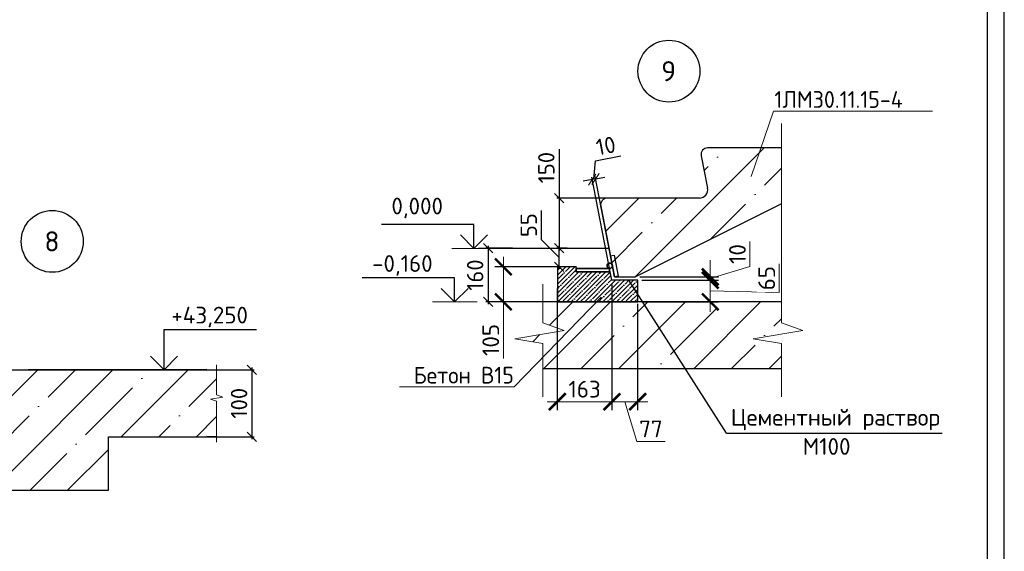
# Model space of a CAD drawing. Header units: millimetres. Extents: x 40580 to 2152466, y -328404 to 177125.
# Tile 28 of 252: x 314482 to 329189, y 154860 to 162796. Entities that reach past the tile are written whole.
import ezdxf
from ezdxf import colors
from ezdxf.entities.mleader import LeaderData, LeaderLine
from ezdxf.enums import TextEntityAlignment as Align
from ezdxf.math import Vec2, Vec3

# ---------------------------------------------------------------- set-up
doc = ezdxf.new("R2010")
doc.units = ezdxf.units.MM
doc.linetypes.add('CENTER', pattern=[2, 1.25, -0.25, 0.25, -0.25])
for name, color, linetype in [('11', 7, 'Continuous'), ('Столовая - обозначения', 7, 'Continuous'), ('ТЕКСТ 02', 7, 'Continuous')]:
    doc.layers.add(name, color=color, linetype=linetype)
for name, color, linetype, lineweight in [('RAZMER', 7, 'Continuous', 9), ('ОСИ', 7, 'CENTER', 15), ('Основной', 1, 'Continuous', 40), ('отметки', 243, 'Continuous', 18), ('подоснова', 151, 'Continuous', 5), ('Размеры', 9, 'Continuous', 15), ('Столовая Двери и окна', 7, 'Continuous', 15), ('Тонкая', 81, 'Continuous', 20)]:
    doc.layers.add(name, color=color, linetype=linetype, lineweight=lineweight)
doc.styles.add('GOST-2.304_Type-B', font='GOST_Common.ttf')
doc.styles.get("Standard").update_dxf_attribs({"font": 'isocpeur.ttf'})
doc.styles.add('ГОСТ', font='isocpeur.ttf')
doc.dimstyles.new('ГОСТ', dxfattribs={"dimscale": 0, "dimtxt": 2.5, "dimasz": 2.5, "dimexe": 1.25, "dimexo": 0.625, "dimtad": 1, "dimdec": 0, "dimtxsty": 'ГОСТ', "dimblk": 'ARCHTICK', "dimcen": 2.5, "dimdle": 1.5, "dimclrd": 256, "dimclre": 256, "dimclrt": 256, "dimadec": 0, "dimazin": 0, "dimtfac": 1, "dimtdec": 0, "dimtmove": 1, "dimatfit": 3, "dimfxl": 2, "dimtfill": 1, "dimlwd": -1, "dimarcsym": 0})
doc.dimstyles.new('Осевые', dxfattribs={"dimscale": 0.7, "dimtxt": 450, "dimasz": 400, "dimexe": 100, "dimexo": 100, "dimgap": 100, "dimtad": 1, "dimdec": 0, "dimzin": 0, "dimdsep": 46, "dimtxsty": 'Standard', "dimblk": 'OBLIQUE', "dimcen": 9, "dimdle": 100, "dimazin": 0, "dimtm": 1e-09, "dimtfac": 1, "dimtdec": 0, "dimtofl": 0, "dimtmove": 0, "dimatfit": 3, "dimfxl": 1, "dimtolj": 1, "dimtzin": 0, "dimarcsym": 0})
pattern_1 = [(45, (148947.04, 271595), (-561.266, 561.266), []), (45, (149508.3, 271595), (-561.266, 561.266), [992.1875, -198.4375, 0, -198.4375])]

# ---------------------------------------------------------------- blocks, each defined once
blk = doc.blocks.new('Штамп')
at = {"layer": '11'}
blk.add_line((311470, 84178), (311470, 126228), dxfattribs=at)
at = {"layer": '11', "lineweight": 30}
blk.add_line((311220, 84428), (311220, 125978), dxfattribs=at)
blk = doc.blocks.new('_ArchTick')
at = {"color": 0, "linetype": 'ByBlock', "const_width": 0.15}
blk.add_lwpolyline([(-0.5, -0.5), (0.5, 0.5)], dxfattribs=at)
blk = doc.blocks.new('*D5350')
at = {"layer": 'Defpoints', "color": 0, "lineweight": 25, "transparency": 16777216}
for p in [(321706, 159107), (322860, 159107), (322584, 158584)]:
    blk.add_point(p, dxfattribs=at)
at = {"layer": 'RAZMER', "transparency": 16777216}
for p, q in [((321706, 158434), (321706, 159257)), ((321706, 157740), (321706, 158584))]:
    blk.add_line(p, q, dxfattribs=at)
at = {"layer": 'RAZMER', "lineweight": -2, "transparency": 16777216}
for p, q in [((322798, 159107), (321581, 159107)), ((322521, 158584), (321581, 158584))]:
    blk.add_line(p, q, dxfattribs=at)
at = {"layer": 'RAZMER', "transparency": 16777216, "xscale": 250, "yscale": 250, "zscale": 250}
for p, rotation in [((321706, 159107), 90), ((321706, 158584), 270)]:
    blk.add_blockref('_ArchTick', p, dxfattribs=dict(at, rotation=rotation))
at = {"layer": 'RAZMER', "transparency": 16777216, "insert": (321518, 158015), "char_height": 250, "attachment_point": 5, "rotation": 90, "style": 'ГОСТ', "bg_fill": 3, "box_fill_scale": 1.1, "bg_fill_color": 256, "bg_fill_true_color": 13158600, "bg_fill_transparency": 0}
blk.add_mtext('105', dxfattribs=at)
blk = doc.blocks.new('*D5351')
at = {"layer": 'Defpoints', "color": 0, "lineweight": 25, "transparency": 16777216}
for p in [(322512, 158846), (323327, 158907), (323327, 157093)]:
    blk.add_point(p, dxfattribs=at)
at = {"layer": 'RAZMER', "lineweight": -2, "transparency": 16777216}
for p, q in [((323327, 158845), (323327, 156968)), ((322512, 158783), (322512, 156968))]:
    blk.add_line(p, q, dxfattribs=at)
at = {"layer": 'RAZMER', "transparency": 16777216}
blk.add_line((322362, 157093), (323477, 157093), dxfattribs=at)
at = {"layer": 'RAZMER', "transparency": 16777216, "xscale": 250, "yscale": 250, "zscale": 250, "rotation": 180}
blk.add_blockref('_ArchTick', (322512, 157093), dxfattribs=at)
at = {"layer": 'RAZMER', "transparency": 16777216, "xscale": 250, "yscale": 250, "zscale": 250}
blk.add_blockref('_ArchTick', (323327, 157093), dxfattribs=at)
at = {"layer": 'RAZMER', "transparency": 16777216, "insert": (322920, 157280), "char_height": 250, "attachment_point": 5, "style": 'ГОСТ', "bg_fill": 3, "box_fill_scale": 1.1, "bg_fill_color": 256, "bg_fill_true_color": 13158600, "bg_fill_transparency": 0}
blk.add_mtext('163', dxfattribs=at)
blk = doc.blocks.new('*D5352')
at = {"layer": 'Defpoints', "color": 0, "lineweight": 25, "transparency": 16777216}
for p in [(323327, 158907), (323712, 158617), (323712, 157093)]:
    blk.add_point(p, dxfattribs=at)
at = {"layer": 'RAZMER', "lineweight": -2, "transparency": 16777216}
for p, q in [((323327, 158845), (323327, 156968)), ((323712, 158555), (323712, 156968))]:
    blk.add_line(p, q, dxfattribs=at)
at = {"layer": 'RAZMER', "transparency": 16777216}
for p, q in [((323177, 157093), (323862, 157093)), ((323520, 157093), (323698, 156499)), ((323698, 156499), (324123, 156499))]:
    blk.add_line(p, q, dxfattribs=at)
at = {"layer": 'RAZMER', "transparency": 16777216, "xscale": 250, "yscale": 250, "zscale": 250, "rotation": 180}
blk.add_blockref('_ArchTick', (323327, 157093), dxfattribs=at)
at = {"layer": 'RAZMER', "transparency": 16777216, "xscale": 250, "yscale": 250, "zscale": 250}
blk.add_blockref('_ArchTick', (323712, 157093), dxfattribs=at)
at = {"layer": 'RAZMER', "transparency": 16777216, "insert": (323910, 156687), "char_height": 250, "attachment_point": 5, "style": 'ГОСТ', "bg_fill": 3, "box_fill_scale": 1.1, "bg_fill_color": 256, "bg_fill_true_color": 13158600, "bg_fill_transparency": 0}
blk.add_mtext('77', dxfattribs=at)
blk = doc.blocks.new('*D5353')
at = {"layer": 'Defpoints', "color": 0, "lineweight": 25, "transparency": 16777216}
for p in [(323712, 158907), (324797, 158907), (323712, 158584)]:
    blk.add_point(p, dxfattribs=at)
at = {"layer": 'RAZMER', "transparency": 16777216}
for p, q in [((325827, 158725), (325827, 159150)), ((324797, 158434), (324797, 159057)), ((324797, 158746), (325827, 158725))]:
    blk.add_line(p, q, dxfattribs=at)
at = {"layer": 'RAZMER', "lineweight": -2, "transparency": 16777216}
for p, q in [((323775, 158907), (324922, 158907)), ((323775, 158584), (324922, 158584))]:
    blk.add_line(p, q, dxfattribs=at)
at = {"layer": 'RAZMER', "transparency": 16777216, "xscale": 250, "yscale": 250, "zscale": 250}
for p, rotation in [((324797, 158907), 90), ((324797, 158584), 270)]:
    blk.add_blockref('_ArchTick', p, dxfattribs=dict(at, rotation=rotation))
at = {"layer": 'RAZMER', "transparency": 16777216, "insert": (325640, 158937), "char_height": 250, "attachment_point": 5, "rotation": 90, "style": 'ГОСТ', "bg_fill": 3, "box_fill_scale": 1.1, "bg_fill_color": 256, "bg_fill_true_color": 13158600, "bg_fill_transparency": 0}
blk.add_mtext('65', dxfattribs=at)
blk = doc.blocks.new('*D5354')
at = {"layer": 'Defpoints', "color": 0, "lineweight": 25, "transparency": 16777216}
for p in [(323682, 158957), (323712, 158907), (324797, 158957)]:
    blk.add_point(p, dxfattribs=at)
at = {"layer": 'RAZMER', "transparency": 16777216}
for p, q in [((325390, 159110), (325390, 159485)), ((324797, 158957), (324797, 159207)), ((324797, 158932), (325390, 159110)), ((324797, 158907), (324797, 158957)), ((324797, 158907), (324797, 158957)), ((324797, 158907), (324797, 158657))]:
    blk.add_line(p, q, dxfattribs=at)
at = {"layer": 'RAZMER', "lineweight": -2, "transparency": 16777216}
for p, q in [((323745, 158957), (324922, 158957)), ((323775, 158907), (324922, 158907))]:
    blk.add_line(p, q, dxfattribs=at)
at = {"layer": 'RAZMER', "transparency": 16777216, "xscale": 250, "yscale": 250, "zscale": 250}
for p, rotation in [((324797, 158957), 270), ((324797, 158907), 90)]:
    blk.add_blockref('_ArchTick', p, dxfattribs=dict(at, rotation=rotation))
at = {"layer": 'RAZMER', "transparency": 16777216, "insert": (325203, 159298), "char_height": 250, "attachment_point": 5, "rotation": 90, "style": 'ГОСТ', "bg_fill": 3, "box_fill_scale": 1.1, "bg_fill_color": 256, "bg_fill_true_color": 13158600, "bg_fill_transparency": 0}
blk.add_mtext('10', dxfattribs=at)
blk = doc.blocks.new('_None')
blk = doc.blocks.new('_OBLIQUE')
at = {"color": 0, "linetype": 'ByBlock'}
blk.add_line((-0.5, -0.5), (0.5, 0.5), dxfattribs=at)
blk = doc.blocks.new('*D5355')
at = {"layer": 'Defpoints', "color": 0, "linetype": 'ByBlock', "lineweight": 25, "ltscale": 13, "transparency": 16777216}
for p in [(323033, 160410), (323319, 158947), (323368, 158957)]:
    blk.add_point(p, dxfattribs=at)
at = {"layer": 'ОСИ', "color": 0, "linetype": 'ByBlock', "lineweight": -2, "ltscale": 13, "transparency": 16777216}
for p, q in [((323085, 160687), (323463, 160761)), ((323058, 160414), (323085, 160687)), ((323033, 160410), (322896, 160383)), ((323312, 158982), (323027, 160444)), ((323082, 160419), (323033, 160410)), ((323361, 158991), (323076, 160454)), ((323082, 160419), (323220, 160446))]:
    blk.add_line(p, q, dxfattribs=at)
at = {"layer": 'ОСИ', "color": 0, "linetype": 'ByBlock', "lineweight": -2, "ltscale": 13, "transparency": 16777216, "xscale": 140, "yscale": 140, "zscale": 140}
for p, rotation in [((323033, 160410), 11.05050408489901), ((323082, 160419), 191.050504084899)]:
    blk.add_blockref('_OBLIQUE', p, dxfattribs=dict(at, rotation=rotation))
at = {"layer": 'ОСИ', "color": 0, "linetype": 'ByBlock', "ltscale": 13, "transparency": 16777216, "insert": (323237, 160913), "char_height": 245, "attachment_point": 5, "rotation": 11.0505}
blk.add_mtext('\\A1;10', dxfattribs=at)
blk = doc.blocks.new('*D5398')
at = {"layer": 'Defpoints', "color": 0, "linetype": 'ByBlock', "lineweight": 25, "ltscale": 13, "transparency": 16777216}
for p in [(321879, 159383), (321478, 158584), (321885, 158584)]:
    blk.add_point(p, dxfattribs=at)
at = {"layer": 'ОСИ', "color": 0, "linetype": 'ByBlock', "lineweight": -2, "ltscale": 13, "transparency": 16777216}
for p, q in [((321844, 159383), (321443, 159383)), ((321478, 159418), (321478, 158549)), ((321850, 158584), (321443, 158584))]:
    blk.add_line(p, q, dxfattribs=at)
at = {"layer": 'ОСИ', "color": 0, "linetype": 'ByBlock', "lineweight": -2, "ltscale": 13, "transparency": 16777216, "xscale": 140, "yscale": 140, "zscale": 140}
for p, rotation in [((321478, 159383), 90), ((321478, 158584), 270)]:
    blk.add_blockref('_OBLIQUE', p, dxfattribs=dict(at, rotation=rotation))
at = {"layer": 'ОСИ', "color": 0, "linetype": 'ByBlock', "ltscale": 13, "transparency": 16777216, "insert": (321285, 158983), "char_height": 245, "attachment_point": 5, "rotation": 90}
blk.add_mtext('\\A1;160', dxfattribs=at)
blk = doc.blocks.new('*D5401')
at = {"layer": 'Defpoints', "color": 0, "linetype": 'ByBlock', "lineweight": 25, "ltscale": 13, "transparency": 16777216}
for p in [(317147, 157570), (317147, 156570), (317951, 156570)]:
    blk.add_point(p, dxfattribs=at)
at = {"layer": 'ОСИ', "color": 0, "linetype": 'ByBlock', "lineweight": -2, "ltscale": 13, "transparency": 16777216}
for p, q in [((317182, 157570), (317986, 157570)), ((317951, 157605), (317951, 156535)), ((317182, 156570), (317986, 156570))]:
    blk.add_line(p, q, dxfattribs=at)
at = {"layer": 'ОСИ', "color": 0, "linetype": 'ByBlock', "lineweight": -2, "ltscale": 13, "transparency": 16777216, "xscale": 140, "yscale": 140, "zscale": 140}
for p, rotation in [((317951, 157570), 90), ((317951, 156570), 270)]:
    blk.add_blockref('_OBLIQUE', p, dxfattribs=dict(at, rotation=rotation))
at = {"layer": 'ОСИ', "color": 0, "linetype": 'ByBlock', "ltscale": 13, "transparency": 16777216, "insert": (317758, 157070), "char_height": 245, "attachment_point": 5, "rotation": 90}
blk.add_mtext('\\A1;100', dxfattribs=at)
blk = doc.blocks.new('*D5402')
at = {"layer": 'Defpoints', "color": 0, "linetype": 'ByBlock', "lineweight": 25, "ltscale": 13, "transparency": 16777216}
for p in [(323483, 160133), (322541, 159383), (322583, 159383)]:
    blk.add_point(p, dxfattribs=at)
at = {"layer": 'ОСИ', "color": 0, "linetype": 'ByBlock', "lineweight": -2, "ltscale": 13, "transparency": 16777216}
for p, q in [((322541, 160865), (322541, 160133)), ((322541, 160168), (322541, 159348)), ((323448, 160133), (322506, 160133)), ((322548, 159383), (322506, 159383))]:
    blk.add_line(p, q, dxfattribs=at)
at = {"layer": 'ОСИ', "color": 0, "linetype": 'ByBlock', "lineweight": -2, "ltscale": 13, "transparency": 16777216, "xscale": 140, "yscale": 140, "zscale": 140}
for p, rotation in [((322541, 160133), 90), ((322541, 159383), 270)]:
    blk.add_blockref('_OBLIQUE', p, dxfattribs=dict(at, rotation=rotation))
at = {"layer": 'ОСИ', "color": 0, "linetype": 'ByBlock', "ltscale": 13, "transparency": 16777216, "insert": (322348, 160587), "char_height": 245, "attachment_point": 5, "rotation": 90}
blk.add_mtext('\\A1;150', dxfattribs=at)
blk = doc.blocks.new('*D5403')
at = {"layer": 'Defpoints', "color": 0, "linetype": 'ByBlock', "lineweight": 25, "ltscale": 13, "transparency": 16777216}
for p in [(322540, 159383), (322695, 159383), (322708, 159107)]:
    blk.add_point(p, dxfattribs=at)
at = {"layer": 'ОСИ', "color": 0, "linetype": 'ByBlock', "lineweight": -2, "ltscale": 13, "transparency": 16777216}
for p, q in [((322277, 159512), (322277, 159946)), ((322540, 159245), (322277, 159512)), ((322660, 159383), (322505, 159383)), ((322540, 159072), (322540, 159418)), ((322673, 159107), (322505, 159107))]:
    blk.add_line(p, q, dxfattribs=at)
at = {"layer": 'ОСИ', "color": 0, "linetype": 'ByBlock', "lineweight": -2, "ltscale": 13, "transparency": 16777216, "xscale": 140, "yscale": 140, "zscale": 140}
for p, rotation in [((322540, 159383), 90), ((322540, 159107), 270)]:
    blk.add_blockref('_OBLIQUE', p, dxfattribs=dict(at, rotation=rotation))
at = {"layer": 'ОСИ', "color": 0, "linetype": 'ByBlock', "ltscale": 13, "transparency": 16777216, "insert": (322085, 159729), "char_height": 245, "attachment_point": 5, "rotation": 90}
blk.add_mtext('\\A1;55', dxfattribs=at)

msp = doc.modelspace()

# ---------------------------------------------------------------- hatches: boundary and pattern name
at = {"layer": 'Размеры', "true_color": 0x000000, "transparency": 33554648}
h = msp.add_hatch(dxfattribs=at)
h.set_pattern_fill('ANSI35', color=18, scale=125)
h.set_pattern_definition(pattern_1)
h.paths.add_polyline_path([(325431.179, 159831.408), (325859.073, 160045.355), (325859.073, 160882.595), (324759.825, 160882.595, 0.473284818), (324661.767, 160762.983), (324757.942, 160282.109, -0.473284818), (324635.37, 160132.595), (323259.307, 160132.595, 0.472005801), (323161.167, 160013.393), (323367.845, 158957.053), (323682.47, 158957.053)])
h = msp.add_hatch(dxfattribs=at)
h.set_pattern_fill('ANSI35', color=18, scale=125)
h.set_pattern_definition(pattern_1)
h.paths.add_polyline_path([(325859.073, 157963.984), (325438.469, 158029.718), (326178.359, 158156.015), (325859.073, 158269.017), (325859.073, 158584.137), (322297.651, 158584.137), (322297.651, 158269.017), (322616.937, 158156.015), (321877.047, 158029.718), (322297.651, 157963.984), (322297.651, 157584.137), (325859.073, 157584.137)])
h.paths.add_polyline_path([(323232.47, 158584.137), (322482.47, 158584.137), (323682.47, 158584.137)], flags=16)
h = msp.add_hatch(dxfattribs=at)
h.set_pattern_fill('ANSI35', color=18, scale=125)
h.set_pattern_definition([(45, (1296.7, 28209.5), (-561.266, 561.266), []), (45, (1858, 28209.5), (-561.266, 561.266), [992.1875, -198.4375, 0, -198.4375])])
h.paths.add_polyline_path([(314308.637, 157570.31), (314308.637, 155770.387), (315808.698, 155770.387), (315808.698, 156570.387), (317423.47, 156570.387), (317423.47, 157100.315), (317329.72, 157129.762), (317517.22, 157161.012), (317423.47, 157193.792), (317423.47, 157570.387)])
h.paths.add_polyline_path([(314308.637, 157320.122), (312808.637, 157320.122), (312808.637, 156570.31), (312808.274, 156570.122), (312808.274, 156570.31), (311830.823, 156570.31), (312194.504, 155953.155), (312291.915, 155972.51), (312146.242, 155850.394), (312241.961, 155872.621), (312510.647, 155416.669), (314308.637, 156315.671)])
at = {"layer": 'Столовая Двери и окна', "lineweight": 25, "transparency": 33554648}
h = msp.add_hatch(dxfattribs=at)
h.set_pattern_fill('ANSI35', color=256, scale=15)
h.paths.add_polyline_path([(323581.111, 158907.053), (323326.686, 158907.053), (323292.459, 159082.311), (323292.459, 159032.286), (322793.674, 159032.394), (322793.674, 159082.619), (322793.674, 159107.053), (322512.47, 159107.053), (322512.47, 158584.137), (323712.47, 158584.137), (323712.47, 158701.024)])
h.paths.add_polyline_path([(323712.47, 158907.053), (323581.111, 158907.053), (323712.47, 158701.024), (323712.47, 158857.053)], flags=17)

# ---------------------------------------------------------------- linework, layer by layer
at = {"color": 18, "lineweight": 35, "true_color": 0x000000}
msp.add_circle((323294.357, 159122.468), 40, dxfattribs=at)
at = {"layer": 'RAZMER', "color": 18, "true_color": 0x000000}
for p, q in [((321605.727, 159382.595), (320934.305, 159382.595)), ((322297.651, 158584.137), (325859.073, 158584.137)), ((322297.651, 157584.137), (325859.073, 157584.137))]:
    msp.add_line(p, q, dxfattribs=at)
at = {"layer": 'RAZMER', "color": 18, "lineweight": 30, "true_color": 0x000000}
for p, q in [((325859.073, 158584.137), (322297.651, 158584.137)), ((325859.073, 157584.137), (322297.651, 157584.137))]:
    msp.add_line(p, q, dxfattribs=at)
for points in [[(322793.674, 159107.053), (322512.47, 159107.053), (322512.47, 158584.137), (323712.47, 158584.137), (323712.47, 158857.053)], [(323712.47, 158857.053), (323712.47, 158907.053), (323326.686, 158907.053), (323292.419, 159082.515)]]:
    msp.add_lwpolyline(points, dxfattribs=at)
at = {"layer": 'Основной', "color": 18, "lineweight": 30, "ltscale": 5, "true_color": 0x000000}
for p, q in [((324661.767, 160762.983), (324757.942, 160282.109)), ((325859.073, 160882.595), (324759.825, 160882.595)), ((324635.37, 160132.595), (323259.307, 160132.595)), ((323161.167, 160013.393), (323367.845, 158957.053)), ((323367.845, 158957.053), (323682.47, 158957.053))]:
    msp.add_line(p, q, dxfattribs=at)
for points in [[(325859.073, 160045.355), (323817.169, 159024.403)], [(325431.179, 159831.408), (323682.47, 158957.053)]]:
    msp.add_lwpolyline(points, dxfattribs=at)
for centre, radius, start, end in [((324759.825, 160782.595), 100, 90, 191.3099325), ((324759.825, 160782.595), 100, 90, 191.3099325), ((324635.37, 160257.595), 125, 270, 11.3099325), ((324635.37, 160257.595), 125, 270, 11.3099325), ((323259.307, 160032.595), 100, 90, 191.0703293)]:
    msp.add_arc(centre, radius, start, end, dxfattribs=at)
at = {"layer": 'отметки', "color": 18, "linetype": 'Continuous', "lineweight": 25, "ltscale": 100, "true_color": 0x000000}
for p, q in [((321267.306, 159739.646), (319884.124, 159739.646)), ((321267.306, 159382.595), (321267.306, 159739.646)), ((320978.861, 158941.188), (319595.68, 158941.188)), ((320978.861, 158584.137), (320978.861, 158941.188)), ((316637.877, 157570.638), (316637.877, 158170.638)), ((316637.877, 158170.638), (318021.059, 158170.638))]:
    msp.add_line(p, q, dxfattribs=at)
for points in [[(321067.306, 159582.595), (321267.306, 159382.595), (321467.306, 159582.595)], [(320778.861, 158784.137), (320978.861, 158584.137), (321178.861, 158784.137)], [(316837.877, 157770.638), (316637.877, 157570.638), (316437.877, 157770.638)]]:
    msp.add_lwpolyline(points, dxfattribs=at)
at = {"layer": 'Размеры', "color": 18, "lineweight": 30, "true_color": 0x000000}
for p, q in [((314308.637, 157570.31), (317423.47, 157570.387)), ((317277.816, 157571.789), (314606.638, 157570.31)), ((315358.698, 157570.387), (317423.47, 157570.387)), ((315808.698, 156570.387), (317423.47, 156570.387)), ((315808.698, 156570.387), (317423.47, 156570.387)), ((315808.698, 155770.387), (315808.698, 156570.387)), ((314308.637, 155770.387), (315808.698, 155770.387))]:
    msp.add_line(p, q, dxfattribs=at)
at = {"layer": 'Размеры', "color": 18, "true_color": 0x000000}
msp.add_lwpolyline([(317423.47, 157645.387), (317423.47, 157193.792), (317517.22, 157161.012), (317329.72, 157129.762), (317423.47, 157100.315), (317423.47, 156487.726)], dxfattribs=at)
at = {"layer": 'Размеры', "color": 18, "lineweight": 30, "true_color": 0x000000}
msp.add_lwpolyline([(317423.47, 156570.387), (317277.816, 156571.789)], dxfattribs=at)
at = {"layer": 'Столовая Двери и окна', "color": 18, "lineweight": 25, "true_color": 0x000000}
for p, q in [((323284.739, 159382.595), (321332.569, 159382.595)), ((325038.366, 156621.421), (328261.927, 156621.421))]:
    msp.add_line(p, q, dxfattribs=at)
at = {"layer": 'ТЕКСТ 02', "color": 18, "lineweight": 25, "true_color": 0x000000}
for centre in [(324179.063, 162027.169), (314967.414, 159486.801)]:
    msp.add_circle(centre, 462.354, dxfattribs=at)
at = {"layer": 'Тонкая', "color": 18, "linetype": 'ByBlock', "ltscale": 75, "true_color": 0x000000}
for points in [[(325859.073, 157166.064), (325859.073, 157963.984), (325438.469, 158029.718), (326178.359, 158156.015), (325859.073, 158269.017), (325859.073, 161247.404)], [(322297.651, 157166.064), (322297.651, 157963.984), (321877.047, 158029.718), (322616.937, 158156.015), (322297.651, 158269.017), (322297.651, 158845.414)]]:
    msp.add_lwpolyline(points, dxfattribs=at)

# ---------------------------------------------------------------- block references
at = {"layer": 'Столовая - обозначения', "color": 18, "lineweight": 20, "true_color": 0x000000}
msp.add_blockref('Штамп', (17719.259, 50897.048), dxfattribs=at)

# ---------------------------------------------------------------- texts
at = {"layer": 'отметки', "color": 18, "linetype": 'Continuous', "lineweight": 25, "ltscale": 100, "true_color": 0x000000, "style": 'ГОСТ'}
for s, p in [('0,000', (320034.124, 159889.198)), ('-0,160', (319745.68, 159031.188)), ('+43,250', (316747.928, 158260.638))]:
    msp.add_text(s, height=250, dxfattribs=at).set_placement(p)
at = {"layer": 'ТЕКСТ 02', "color": 18, "lineweight": 25, "true_color": 0x000000, "style": 'ГОСТ'}
for s, p in [('9', (324175.11, 162027.169)), ('8', (314963.461, 159486.801))]:
    msp.add_text(s, height=300, dxfattribs=at).set_placement(p, align=Align.MIDDLE_CENTER)
at = {"layer": 'Тонкая', "color": 18, "lineweight": 25, "ltscale": 100, "true_color": 0x000000, "style": 'ГОСТ'}
msp.add_text('Цементный раствор', height=250, dxfattribs=at).set_placement((326666.571, 156735.51), align=Align.CENTER)
msp.add_text('М100', height=250, dxfattribs=at).set_placement((326534.824, 156550.041), align=Align.TOP_CENTER)

# ---------------------------------------------------------------- dimensions: what is measured, and where the dimension line sits
at = {"layer": 'ОСИ', "color": 18, "linetype": 'ByBlock', "ltscale": 13, "true_color": 0x000000}
dim = msp.add_linear_dim(base=(317950.933, 156570.384), p1=(317147.001, 157570.384), p2=(317147.001, 156570.384), angle=90, dimstyle='Осевые', override={"dimtxt": 350, "dimasz": 200, "dimexe": 50, "dimexo": 50, "dimlfac": 0.1, "dimdle": 50, "dimtmove": 1}, dxfattribs=at)
dim.commit()
dim.dimension.update_dxf_attribs({"geometry": '*D5401', "text_midpoint": (317758.433, 157070.384)})

# ---------------------------------------------------------------- leaders
at = {"layer": 'подоснова', "color": 18, "ltscale": 0.3, "true_color": 0x000000}
ml = msp.add_multileader_mtext('Standard', dxfattribs=at)
ml.set_content('1ЛМ30.11.15-4', color=(0, 0, 0), style='GOST-2.304_Type-B')
ml.set_leader_properties(color=256, linetype='ByLayer', lineweight=15)
ml.set_arrow_properties(name='NONE')
ml.build(insert=Vec2(0, 0))
ml.multileader.update_dxf_attribs({"text_left_attachment_type": 6, "text_right_attachment_type": 6, "dogleg_length": 0.05, "arrow_head_size": 9})
ctx = ml.context
ctx.base_point, ctx.char_height, ctx.arrow_head_size, ctx.landing_gap_size, ctx.plane_origin = Vec3(325741.307, 161429.318), 250, 9, 10, Vec3(321070.638, 161847.108)
ctx.left_attachment, ctx.right_attachment, ctx.text_align_type = 6, 6, 1
notes = []
notes.append((ctx, [(0, (1, 1, 0), (325741.257, 161429.318), (1, 0), 0.05, [(0, [(325409.05, 160456.266)], 0, [])])]))
ctx.mtext.insert, ctx.mtext.alignment, ctx.mtext.flow_direction = Vec3(326713.807, 161729.318), 2, 5
for ctx, leaders in notes:
    for number, flags, end, landing, length, lines in leaders:
        leader = LeaderData()
        leader.index, (leader.has_last_leader_line, leader.has_dogleg_vector, leader.attachment_direction) = number, flags
        leader.last_leader_point, leader.dogleg_vector, leader.dogleg_length = Vec3(end), Vec3(landing), length
        for number, points, colour, breaks in lines:
            line = LeaderLine()
            line.index, line.vertices, line.color, line.breaks = number, Vec3.list(points), colors.encode_raw_color(colour), breaks
            leader.lines.append(line)
        ctx.leaders.append(leader)

# ---------------------------------------------------------------- next in the draw order: dimensions: what is measured, and where the dimension line sits
at = {"layer": 'RAZMER', "color": 18, "true_color": 0x000000}
dim = msp.add_linear_dim(base=(321705.905, 159107.053), p1=(322583.603, 158584.137), p2=(322860.43, 159107.053), angle=90, dimstyle='ГОСТ', override={"dimscale": 0, "dimlfac": 0.2, "dimtix": 0, "dimtofl": 1, "dimtmove": 1, "dimatfit": 3}, dxfattribs=at)
dim.commit()
dim.dimension.update_dxf_attribs({"geometry": '*D5350', "text_midpoint": (321671.447, 158014.548), "dimtype": 160})

# ---------------------------------------------------------------- next in the draw order: linework, layer by layer
at = {"color": 18, "lineweight": 35, "true_color": 0x000000}
msp.add_lwpolyline([(323292.459, 159082.311), (323292.459, 159032.286), (322793.674, 159032.394), (322793.674, 159082.619)], close=True, dxfattribs=at)
at = {"layer": 'RAZMER', "color": 18, "lineweight": 30, "true_color": 0x000000}
msp.add_line((322793.674, 159082.619), (322793.674, 159107.053), dxfattribs=at)
at = {"layer": 'RAZMER', "color": 18, "true_color": 0x000000}
msp.add_line((321317.282, 158584.137), (320645.86, 158584.137), dxfattribs=at)

# ---------------------------------------------------------------- next in the draw order: dimensions: what is measured, and where the dimension line sits
dim = msp.add_linear_dim(base=(323326.686, 157092.865), p1=(322512.47, 158845.595), p2=(323326.686, 158907.053), dimstyle='ГОСТ', override={"dimscale": 0, "dimlfac": 0.2, "dimtix": 0, "dimtofl": 1, "dimtmove": 1, "dimatfit": 3}, dxfattribs=at)
dim.commit()
dim.dimension.update_dxf_attribs({"geometry": '*D5351', "text_midpoint": (322919.578, 157280.365)})
at = {"layer": 'ОСИ', "color": 18, "linetype": 'ByBlock', "ltscale": 13, "true_color": 0x000000}
for base, p1, p2, picture, middle in [((322540.695, 159382.595), (323482.784, 160132.595), (322582.952, 159382.595), '*D5402', (322517.903, 160586.553)), ((322539.583, 159382.595), (322708.311, 159107.053), (322694.765, 159382.595), '*D5403', (322277.083, 159581.721))]:
    dim = msp.add_linear_dim(base=base, p1=p1, p2=p2, angle=90, dimstyle='Осевые', override={"dimtxt": 350, "dimasz": 200, "dimexe": 50, "dimexo": 50, "dimlfac": 0.2, "dimdle": 50, "dimtmove": 1}, dxfattribs=at)
    dim.commit()
    dim.dimension.update_dxf_attribs({"geometry": picture, "text_midpoint": middle, "dimtype": 160})
dim = msp.add_linear_dim(base=(321477.509, 158584.137), p1=(321879.461, 159382.595), p2=(321884.9, 158584.137), angle=90, dimstyle='Осевые', override={"dimtxt": 350, "dimasz": 200, "dimexe": 50, "dimexo": 50, "dimlfac": 0.2, "dimdle": 50, "dimtmove": 1}, dxfattribs=at)
dim.commit()
dim.dimension.update_dxf_attribs({"geometry": '*D5398', "text_midpoint": (321285.009, 158983.366)})

# ---------------------------------------------------------------- next in the draw order: dimensions: what is measured, and where the dimension line sits
at = {"layer": 'RAZMER', "color": 18, "true_color": 0x000000}
dim = msp.add_linear_dim(base=(323712.47, 157092.865), p1=(323326.686, 158907.053), p2=(323712.47, 158617.368), dimstyle='ГОСТ', override={"dimscale": 0, "dimlfac": 0.2, "dimtix": 0, "dimtofl": 1, "dimtmove": 1, "dimatfit": 3}, dxfattribs=at)
dim.commit()
dim.dimension.update_dxf_attribs({"geometry": '*D5352', "text_midpoint": (323760.203, 156686.615)})

# ---------------------------------------------------------------- next in the draw order: linework, layer by layer
at = {"layer": 'Столовая Двери и окна', "color": 18, "lineweight": 30, "true_color": 0x000000}
for points in [[(323306.993, 159268.825), (323362.309, 159279.648), (323419.99, 158967.255), (323367.84, 158957.077), (323306.851, 159268.797)], [(323306.997, 159268.801), (323362.313, 159279.624), (323419.994, 158967.232), (323367.845, 158957.053), (323306.856, 159268.774)]]:
    msp.add_lwpolyline(points, dxfattribs=at)

# ---------------------------------------------------------------- next in the draw order: dimensions: what is measured, and where the dimension line sits
at = {"layer": 'RAZMER', "color": 18, "true_color": 0x000000}
dim = msp.add_linear_dim(base=(324796.525, 158907.053), p1=(323712.47, 158584.137), p2=(323712.47, 158907.053), angle=90, dimstyle='ГОСТ', override={"dimscale": 0, "dimlfac": 0.2, "dimtix": 0, "dimtofl": 1, "dimtmove": 1, "dimatfit": 3}, dxfattribs=at)
dim.commit()
dim.dimension.update_dxf_attribs({"geometry": '*D5353', "text_midpoint": (325827.219, 158787.019), "dimtype": 160})
at = {"layer": 'ОСИ', "color": 18, "linetype": 'ByBlock', "ltscale": 13, "true_color": 0x000000}
dim = msp.add_aligned_dim(p1=(323367.84, 158957.077), p2=(323318.788, 158947.497), distance=-1489.773, dimstyle='Осевые', override={"dimtxt": 350, "dimasz": 200, "dimexe": 50, "dimexo": 50, "dimlfac": 0.2, "dimdle": 50, "dimtmove": 1}, dxfattribs=at)
dim.commit()
dim.dimension.update_dxf_attribs({"geometry": '*D5355', "text_midpoint": (323116.543, 160889.512)})

# ---------------------------------------------------------------- next in the draw order: leaders
at = {"layer": 'подоснова', "color": 18, "ltscale": 0.3, "true_color": 0x000000}
ml = msp.add_multileader_mtext('Standard', dxfattribs=at)
ml.set_content('Бетон В15', color=(0, 0, 0), style='GOST-2.304_Type-B')
ml.set_leader_properties(color=256, linetype='ByLayer', lineweight=15)
ml.set_arrow_properties(name='NONE')
ml.build(insert=Vec2(0, 0))
ml.multileader.update_dxf_attribs({"text_left_attachment_type": 6, "text_right_attachment_type": 6, "dogleg_length": 0.05, "arrow_head_size": 9})
ctx = ml.context
ctx.base_point, ctx.char_height, ctx.arrow_head_size, ctx.landing_gap_size, ctx.plane_origin = Vec3(320362.541, 157313.86), 250, 9, 10, Vec3(316457.891, 161260.014)
ctx.left_attachment, ctx.right_attachment, ctx.text_align_type = 6, 6, 1
notes = []
notes.append((ctx, [(1, (1, 1, 0), (321868.197, 157313.86), (-1, 0), 0.05, [(0, [(323164.894, 158654.747)], 0, [])])]))
ctx.mtext.insert, ctx.mtext.alignment, ctx.mtext.flow_direction = Vec3(321115.344, 157613.86), 2, 5
for ctx, leaders in notes:
    for number, flags, end, landing, length, lines in leaders:
        leader = LeaderData()
        leader.index, (leader.has_last_leader_line, leader.has_dogleg_vector, leader.attachment_direction) = number, flags
        leader.last_leader_point, leader.dogleg_vector, leader.dogleg_length = Vec3(end), Vec3(landing), length
        for number, points, colour, breaks in lines:
            line = LeaderLine()
            line.index, line.vertices, line.color, line.breaks = number, Vec3.list(points), colors.encode_raw_color(colour), breaks
            leader.lines.append(line)
        ctx.leaders.append(leader)

# ---------------------------------------------------------------- next in the draw order: dimensions: what is measured, and where the dimension line sits
at = {"layer": 'RAZMER', "color": 18, "true_color": 0x000000}
dim = msp.add_linear_dim(base=(324796.525, 158957.053), p1=(323712.47, 158907.053), p2=(323682.47, 158957.053), angle=90, dimstyle='ГОСТ', override={"dimscale": 0, "dimlfac": 0.2, "dimtix": 0, "dimtofl": 1, "dimtmove": 1, "dimatfit": 3}, dxfattribs=at)
dim.commit()
dim.dimension.update_dxf_attribs({"geometry": '*D5354', "text_midpoint": (325202.775, 159172.678)})

# ---------------------------------------------------------------- next in the draw order: linework, layer by layer
at = {"layer": 'Столовая Двери и окна', "color": 18, "lineweight": 25, "true_color": 0x000000}
msp.add_line((325038.366, 156621.421), (323580.676, 158907.735), dxfattribs=at)

doc.saveas('drawing.dxf')
